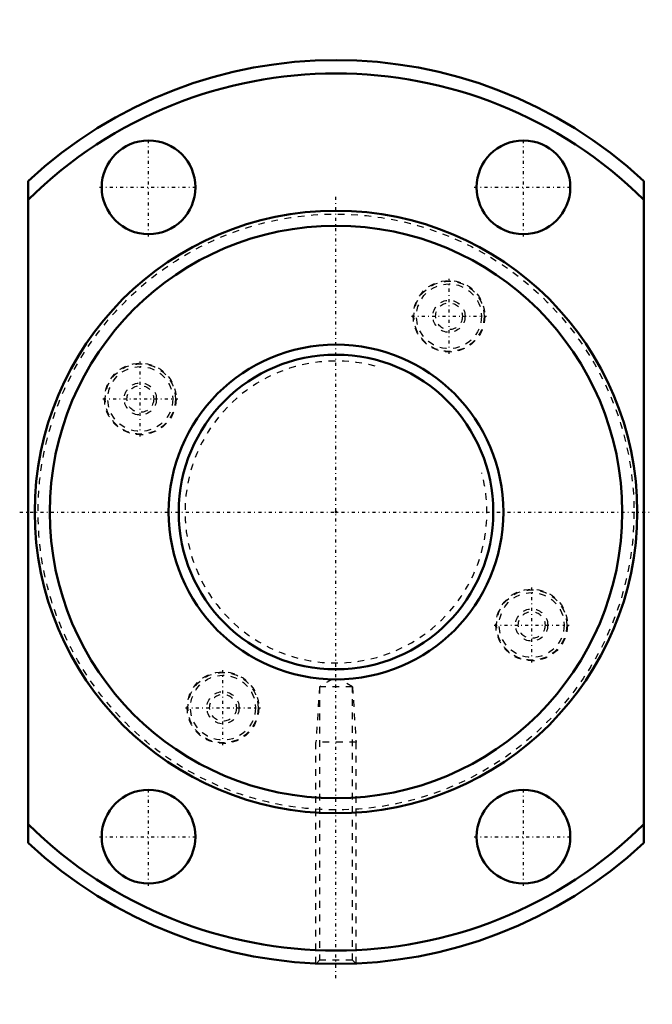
# Model space of a CAD drawing. Header units: millimetres. Extents: x -47 to 47, y -74 to 74.
import ezdxf

# ---------------------------------------------------------------- set-up
doc = ezdxf.new("R2010")
doc.units = ezdxf.units.MM
doc.linetypes.add('Center', pattern=[1.5, 0.45, -0.5, 0.05, -0.5])
doc.linetypes.add('Dashed', pattern=[2, 1, -1])
for name, color, linetype, lineweight in [('2d ConnectionPoints', 7, 'Continuous', 50), ('AM_0', 7, 'Continuous', 50), ('AM_5', 3, 'Continuous', 25), ('AM_7', 7, 'Center', 25), ('AM_9', 6, 'Dashed', 25)]:
    doc.layers.add(name, color=color, linetype=linetype, lineweight=lineweight)

# ---------------------------------------------------------------- blocks, each defined once
blk = doc.blocks.new('1_RR0130WGF50100_1Nut_0_in_WGF50100_1G1_118LC3_0_13_0_0_2')
at = {"layer": 'AM_0'}
for p, q in [((-46, -49.4), (-46, 49.4)), ((46, 49.4), (46, -49.4))]:
    blk.add_line(p, q, dxfattribs=at)
for centre, radius in [((-28, 48.5), 7), ((28, 48.5), 7), ((0, 0), 45), ((0, 0), 42.75), ((-28, -48.5), 7), ((28, -48.5), 7)]:
    blk.add_circle(centre, radius, dxfattribs=at)
for radius, start, end in [(67.5, 47.0405, 132.9595), (65.5, 45.389, 134.611), (65.5, 225.389, 314.611), (67.5, 227.0405, 312.9595)]:
    blk.add_arc((0, 0), radius, start, end, dxfattribs=at)
at = {"layer": 'AM_5', "linetype": 'Dashed'}
for p, q in [((-2.46, -26.1), (-3, -34.38)), ((2.46, -26.1), (3, -34.38)), ((3, -34.38), (-3, -34.38)), ((-3, -67.43), (-3, -34.38)), ((3, -67.43), (3, -34.38))]:
    blk.add_line(p, q, dxfattribs=at)
at = {"layer": 'AM_7'}
for p, q in [((-28, 41.15), (-28, 55.85)), ((28, 41.15), (28, 55.85)), ((-35.35, 48.5), (-20.65, 48.5)), ((0, -69.64), (0, 47.25)), ((20.65, 48.5), (35.35, 48.5)), ((16.88, 23.61), (16.88, 34.85)), ((11.26, 29.23), (22.49, 29.23)), ((-29.23, 11.26), (-29.23, 22.49)), ((-34.85, 16.88), (-23.61, 16.88)), ((-47.25, 0), (47.25, 0)), ((29.23, -22.49), (29.23, -11.26)), ((23.61, -16.88), (34.85, -16.88)), ((-16.88, -34.85), (-16.88, -23.61)), ((-22.49, -29.23), (-11.26, -29.23)), ((-28, -55.85), (-28, -41.15)), ((28, -55.85), (28, -41.15)), ((-35.35, -48.5), (-20.65, -48.5)), ((20.65, -48.5), (35.35, -48.5))]:
    blk.add_line(p, q, dxfattribs=at)
at = {"layer": 'AM_9'}
for p, q in [((-0.54, -24.99), (-2.46, -26.1)), ((2.46, -26.1), (0.54, -24.99)), ((2.46, -26.1), (-2.46, -26.1)), ((-2.46, -26.1), (-2.46, -66.96)), ((2.46, -66.96), (2.46, -26.1)), ((-2.46, -66.96), (-2.93, -67.43)), ((2.46, -66.96), (-2.46, -66.96)), ((2.94, -67.44), (2.46, -66.96))]:
    blk.add_line(p, q, dxfattribs=at)
for centre, radius in [((0, 0), 44.5), ((16.88, 29.23), 5.35), ((16.88, 29.23), 5.25), ((16.88, 29.23), 4.85), ((16.88, 29.23), 2.4), ((16.88, 29.23), 2), ((-29.23, 16.88), 5.35), ((-29.23, 16.88), 5.25), ((-29.23, 16.88), 4.85), ((-29.23, 16.88), 2.4), ((-29.23, 16.88), 2), ((29.23, -16.88), 5.35), ((29.23, -16.88), 5.25), ((29.23, -16.88), 4.85), ((29.23, -16.88), 2.4), ((29.23, -16.88), 2), ((-16.88, -29.23), 5.35), ((-16.88, -29.23), 5.25), ((-16.88, -29.23), 4.85), ((-16.88, -29.23), 2.4), ((-16.88, -29.23), 2)]:
    blk.add_circle(centre, radius, dxfattribs=at)
blk = doc.blocks.new('2_0130WGF50100_10Shaft_0_in_WGF50100_1G1_118LC3_0_13_0_0_2')
at = {"layer": 'AM_0'}
for radius in [25, 23.5]:
    blk.add_circle((0, 0), radius, dxfattribs=at)
at = {"layer": 'AM_5', "linetype": 'Dashed'}
blk.add_arc((0, 0), 22.55, 75, 15, dxfattribs=at)

msp = doc.modelspace()

# ---------------------------------------------------------------- linework, layer by layer
at = {"layer": '2d ConnectionPoints'}
msp.add_point((0, 0), dxfattribs=at)

# ---------------------------------------------------------------- block references
for name in ['1_RR0130WGF50100_1Nut_0_in_WGF50100_1G1_118LC3_0_13_0_0_2', '2_0130WGF50100_10Shaft_0_in_WGF50100_1G1_118LC3_0_13_0_0_2']:
    msp.add_blockref(name, (0, 0))

doc.saveas('drawing.dxf')
